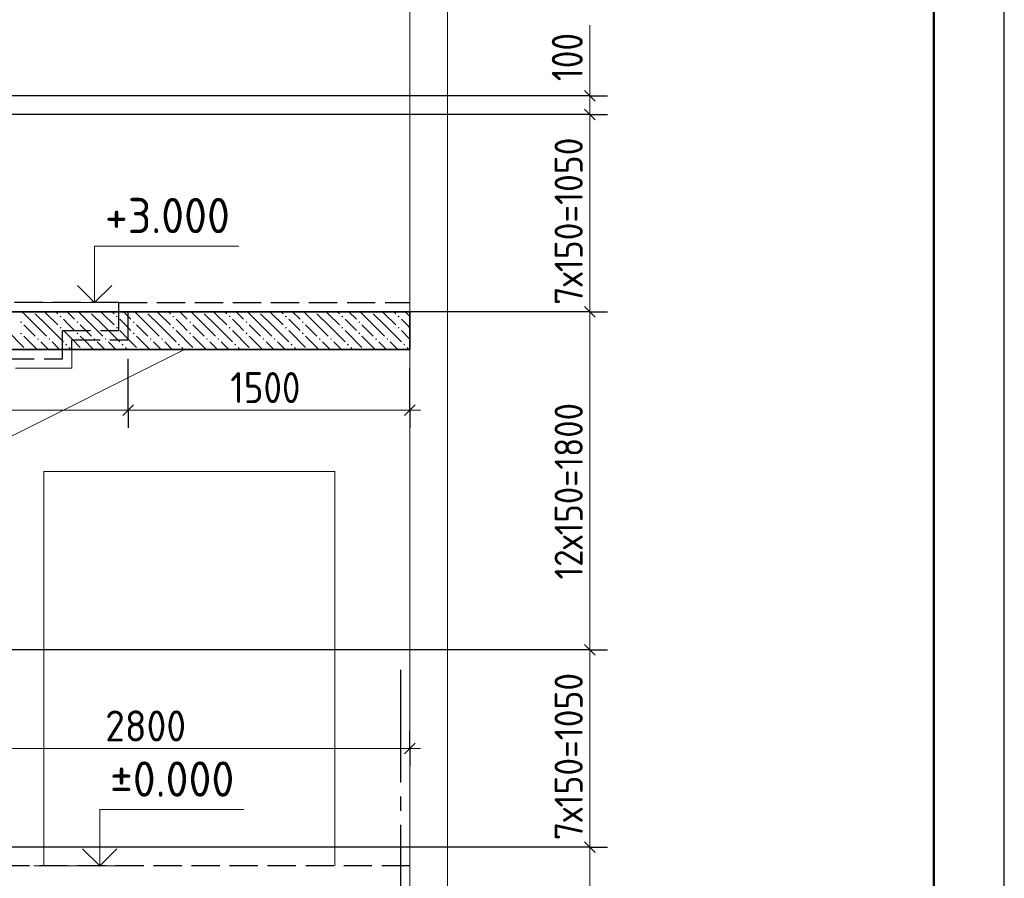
# Model space of a CAD drawing. Header units: millimetres. Extents: x -5 to 21005, y -5 to 14855.
# Tile 13 of 14: x 17505 to 21000, y 8546 to 11593. Entities that reach past the tile are written whole.
import ezdxf

# ---------------------------------------------------------------- set-up
doc = ezdxf.new("R2010")
doc.units = ezdxf.units.MM
doc.linetypes.add('______2', pattern=[135, 100, -35])
doc.linetypes.add('______5', pattern=[550, 400, -50, 50, -50])
for name, color, linetype, lineweight in [('Standard', 7, 'Continuous', 25), ('ЖБ Лента фундамента под плитной частью', 7, 'Continuous', 25), ('Примечания', 7, 'Continuous', 13), ('Размерная линия_ общее', 7, 'Continuous', 13)]:
    doc.layers.add(name, color=color, linetype=linetype, lineweight=lineweight)
for name, color, linetype, lineweight, true_color in [('ЖБ Перекрытие нижний уровень с отделкой', 7, 'Continuous', 25, 0xe0e0ff), ('ЖБ Стена верхний уровень', 7, 'Continuous', 25, 0x006e00), ('Стена_ бетон несущ.', 7, 'Continuous', 70, 0xb4b496)]:
    doc.layers.add(name, color=color, linetype=linetype, lineweight=lineweight, true_color=true_color)
doc.layers.add('Оси', color=7, linetype='______5', true_color=0x656565)
doc.styles.add('ISOCPEUR', font='txt')

msp = doc.modelspace()

# ---------------------------------------------------------------- hatches: boundary and pattern name
at = {"layer": 'ЖБ Перекрытие нижний уровень с отделкой', "linetype": 'Continuous', "lineweight": 18, "transparency": 33554687}
for points in [[(17506.8, 10519.9), (17510, 10523.2), (17513.3, 10519.9), (17510, 10516.7)], [(17646.7, 10539.9), (17650, 10543.2), (17653.3, 10539.9), (17650, 10536.7)], [(17706.8, 10519.9), (17710, 10523.2), (17713.3, 10519.9), (17710, 10516.7)], [(17846.7, 10539.9), (17850, 10543.2), (17853.3, 10539.9), (17850, 10536.7)], [(17906.8, 10519.9), (17910, 10523.2), (17913.3, 10519.9), (17910, 10516.7)], [(18046.7, 10539.9), (18050, 10543.2), (18053.3, 10539.9), (18050, 10536.7)], [(18106.8, 10519.9), (18110, 10523.2), (18113.3, 10519.9), (18110, 10516.7)], [(18246.7, 10539.9), (18250, 10543.2), (18253.3, 10539.9), (18250, 10536.7)], [(18306.8, 10519.9), (18310, 10523.2), (18313.3, 10519.9), (18310, 10516.7)], [(18446.7, 10539.9), (18450, 10543.2), (18453.3, 10539.9), (18450, 10536.7)], [(18506.8, 10519.9), (18510, 10523.2), (18513.3, 10519.9), (18510, 10516.7)], [(18646.7, 10539.9), (18650, 10543.2), (18653.3, 10539.9), (18650, 10536.7)], [(18706.8, 10519.9), (18710, 10523.2), (18713.3, 10519.9), (18710, 10516.7)], [(18846.7, 10539.9), (18850, 10543.2), (18853.3, 10539.9), (18850, 10536.7)], [(17646.7, 10499.9), (17650, 10503.2), (17653.3, 10499.9), (17650, 10496.7)], [(17846.7, 10499.9), (17850, 10503.2), (17853.3, 10499.9), (17850, 10496.7)], [(18046.7, 10499.9), (18050, 10503.2), (18053.3, 10499.9), (18050, 10496.7)], [(18246.7, 10499.9), (18250, 10503.2), (18253.3, 10499.9), (18250, 10496.7)], [(18446.7, 10499.9), (18450, 10503.2), (18453.3, 10499.9), (18450, 10496.7)], [(18646.7, 10499.9), (18650, 10503.2), (18653.3, 10499.9), (18650, 10496.7)], [(18846.7, 10499.9), (18850, 10503.2), (18853.3, 10499.9), (18850, 10496.7)], [(17506.8, 10479.9), (17510, 10483.2), (17513.3, 10479.9), (17510, 10476.7)], [(17566.8, 10459.9), (17570, 10463.2), (17573.3, 10459.9), (17570, 10456.7)], [(17606.8, 10459.9), (17610, 10463.2), (17613.3, 10459.9), (17610, 10456.7)], [(17706.8, 10479.9), (17710, 10483.2), (17713.3, 10479.9), (17710, 10476.7)], [(17766.8, 10459.9), (17770, 10463.2), (17773.3, 10459.9), (17770, 10456.7)], [(17806.8, 10459.9), (17810, 10463.2), (17813.3, 10459.9), (17810, 10456.7)], [(17906.8, 10479.9), (17910, 10483.2), (17913.3, 10479.9), (17910, 10476.7)], [(17966.8, 10459.9), (17970, 10463.2), (17973.3, 10459.9), (17970, 10456.7)], [(18006.8, 10459.9), (18010, 10463.2), (18013.3, 10459.9), (18010, 10456.7)], [(18106.8, 10479.9), (18110, 10483.2), (18113.3, 10479.9), (18110, 10476.7)], [(18166.8, 10459.9), (18170, 10463.2), (18173.3, 10459.9), (18170, 10456.7)], [(18206.8, 10459.9), (18210, 10463.2), (18213.3, 10459.9), (18210, 10456.7)], [(18306.8, 10479.9), (18310, 10483.2), (18313.3, 10479.9), (18310, 10476.7)], [(18366.8, 10459.9), (18370, 10463.2), (18373.3, 10459.9), (18370, 10456.7)], [(18406.8, 10459.9), (18410, 10463.2), (18413.3, 10459.9), (18410, 10456.7)], [(18506.8, 10479.9), (18510, 10483.2), (18513.3, 10479.9), (18510, 10476.7)], [(18566.8, 10459.9), (18570, 10463.2), (18573.3, 10459.9), (18570, 10456.7)], [(18606.8, 10459.9), (18610, 10463.2), (18613.3, 10459.9), (18610, 10456.7)], [(18706.8, 10479.9), (18710, 10483.2), (18713.3, 10479.9), (18710, 10476.7)], [(18766.8, 10459.9), (18770, 10463.2), (18773.3, 10459.9), (18770, 10456.7)], [(18806.8, 10459.9), (18810, 10463.2), (18813.3, 10459.9), (18810, 10456.7)], [(17666.8, 10439.9), (17670, 10443.2), (17673.3, 10439.9), (17670, 10436.7)], [(17866.8, 10439.9), (17870, 10443.2), (17873.3, 10439.9), (17870, 10436.7)], [(18066.8, 10439.9), (18070, 10443.2), (18073.3, 10439.9), (18070, 10436.7)], [(18266.8, 10439.9), (18270, 10443.2), (18273.3, 10439.9), (18270, 10436.7)], [(18466.8, 10439.9), (18470, 10443.2), (18473.3, 10439.9), (18470, 10436.7)], [(18666.8, 10439.9), (18670, 10443.2), (18673.3, 10439.9), (18670, 10436.7)], [(18866.8, 10439.9), (18870, 10443.2), (18873.3, 10439.9), (18870, 10436.7)]]:
    msp.add_hatch(color=7, dxfattribs=at).paths.add_polyline_path(points, flags=16)

# ---------------------------------------------------------------- linework, layer by layer
at = {"layer": 'Standard', "color": 7, "linetype": 'Continuous', "lineweight": 35, "transparency": 33554687}
for p, q in [((20750, 13800), (20750, 10250)), ((20750, 13600), (20750, 10050))]:
    msp.add_line(p, q, dxfattribs=at)
at = {"layer": 'Standard', "color": 7, "linetype": 'Continuous', "lineweight": 13, "transparency": 33554687}
for p, q in [((17871, 10589.9), (17537.7, 10589.9)), ((17888.9, 8589.9), (17555.6, 8589.9))]:
    msp.add_line(p, q, dxfattribs=at)
at = {"layer": 'Standard', "color": 7, "linetype": 'Continuous', "lineweight": 25, "transparency": 33554687}
msp.add_lwpolyline([(0, 0), (21000, 0), (21000, 14850), (0, 14850), (0, 0)], close=True, dxfattribs=at)
at = {"layer": 'Standard', "color": 7, "linetype": 'Continuous', "lineweight": 50, "transparency": 33554687}
msp.add_lwpolyline([(1000, 14600), (20750, 14600), (20750, 250), (1000, 250), (1000, 14600)], close=True, dxfattribs=at)
at = {"layer": 'Standard', "color": 7, "linetype": 'Continuous', "lineweight": 13, "transparency": 33554687}
for points in [[(17771, 10589.9), (17771, 10789.9), (18282.7, 10789.9)], [(17788.9, 8589.9), (17788.9, 8789.9), (18300.6, 8789.9)]]:
    msp.add_lwpolyline(points, dxfattribs=at)
at = {"layer": 'Standard', "color": 7, "linetype": 'Continuous', "lineweight": 35, "transparency": 33554687}
for points in [[(17710.5, 10650.4), (17771, 10589.9), (17831.5, 10650.4)], [(17728.4, 8650.4), (17788.9, 8589.9), (17849.4, 8650.4)]]:
    msp.add_lwpolyline(points, dxfattribs=at)
at = {"layer": 'ЖБ Лента фундамента под плитной частью', "color": 253, "linetype": '______2', "lineweight": -3, "true_color": 0xababab, "transparency": 33554687}
for p, q in [((17856.9, 10589.9), (17056.9, 10589.9)), ((17856.9, 10489.9), (17856.9, 10589.9)), ((17856.9, 10589.9), (18890.2, 10589.9)), ((17656.9, 10389.9), (17656.9, 10489.9)), ((17656.9, 10489.9), (17856.9, 10489.9)), ((17456.9, 10389.9), (17656.9, 10389.9)), ((18890.2, 8589.9), (14656.9, 8589.9))]:
    msp.add_line(p, q, dxfattribs=at)
at = {"layer": 'ЖБ Перекрытие нижний уровень с отделкой', "color": 9, "linetype": 'Continuous', "lineweight": 18, "true_color": 0xc7c7c7, "transparency": 33554687}
for p, q in [((17560, 10509.9), (17513.4, 10556.5)), ((17600, 10549.9), (17593.4, 10556.5)), ((17633.4, 10556.5), (17640, 10549.9)), ((17673.4, 10556.5), (17700, 10529.9)), ((17760, 10509.9), (17713.4, 10556.5)), ((17800, 10549.9), (17793.4, 10556.5)), ((17833.4, 10556.5), (17840, 10549.9)), ((17873.4, 10556.5), (17890.2, 10539.7)), ((17960, 10509.9), (17913.4, 10556.5)), ((18000, 10549.9), (17993.4, 10556.5)), ((18033.4, 10556.5), (18040, 10549.9)), ((18073.4, 10556.5), (18100, 10529.9)), ((18160, 10509.9), (18113.4, 10556.5)), ((18200, 10549.9), (18193.4, 10556.5)), ((18233.4, 10556.5), (18240, 10549.9)), ((18273.4, 10556.5), (18300, 10529.9)), ((18360, 10509.9), (18313.4, 10556.5)), ((18400, 10549.9), (18393.4, 10556.5)), ((18433.4, 10556.5), (18440, 10549.9)), ((18473.4, 10556.5), (18500, 10529.9)), ((18560, 10509.9), (18513.4, 10556.5)), ((18600, 10549.9), (18593.4, 10556.5)), ((18633.4, 10556.5), (18640, 10549.9)), ((18673.4, 10556.5), (18700, 10529.9)), ((18760, 10509.9), (18713.4, 10556.5)), ((18800, 10549.9), (18793.4, 10556.5)), ((18833.4, 10556.5), (18840, 10549.9)), ((18873.4, 10556.5), (18890.2, 10539.7)), ((17560, 10549.9), (17600, 10509.9)), ((17600, 10549.9), (17640, 10509.9)), ((17680, 10509.9), (17660, 10529.9)), ((17760, 10549.9), (17800, 10509.9)), ((17800, 10549.9), (17840, 10509.9)), ((17880, 10509.9), (17860, 10529.9)), ((17890.2, 10539.7), (17900, 10529.9)), ((17960, 10549.9), (18000, 10509.9)), ((18000, 10549.9), (18040, 10509.9)), ((18080, 10509.9), (18060, 10529.9)), ((18160, 10549.9), (18200, 10509.9)), ((18200, 10549.9), (18240, 10509.9)), ((18280, 10509.9), (18260, 10529.9)), ((18360, 10549.9), (18400, 10509.9)), ((18400, 10549.9), (18440, 10509.9)), ((18480, 10509.9), (18460, 10529.9)), ((18560, 10549.9), (18600, 10509.9)), ((18600, 10549.9), (18640, 10509.9)), ((18680, 10509.9), (18660, 10529.9)), ((18760, 10549.9), (18800, 10509.9)), ((18800, 10549.9), (18840, 10509.9)), ((18880, 10509.9), (18860, 10529.9)), ((17460, 10489.9), (17520, 10429.9)), ((17520, 10509.9), (17560, 10469.9)), ((17560, 10509.9), (17600, 10469.9)), ((17600, 10509.9), (17660, 10449.9)), ((17660, 10489.9), (17693.4, 10456.5)), ((17700, 10489.9), (17680, 10509.9)), ((17720, 10509.9), (17760, 10469.9)), ((17760, 10509.9), (17800, 10469.9)), ((17800, 10509.9), (17853.4, 10456.5)), ((17860, 10489.9), (17890.2, 10459.7)), ((17890.2, 10499.7), (17880, 10509.9)), ((17900, 10489.9), (17890.2, 10499.7)), ((17920, 10509.9), (17960, 10469.9)), ((17960, 10509.9), (18000, 10469.9)), ((18000, 10509.9), (18060, 10449.9)), ((18060, 10489.9), (18120, 10429.9)), ((18100, 10489.9), (18080, 10509.9)), ((18120, 10509.9), (18160, 10469.9)), ((18160, 10509.9), (18200, 10469.9)), ((18200, 10509.9), (18260, 10449.9)), ((18260, 10489.9), (18320, 10429.9)), ((18300, 10489.9), (18280, 10509.9)), ((18320, 10509.9), (18360, 10469.9)), ((18360, 10509.9), (18400, 10469.9)), ((18400, 10509.9), (18460, 10449.9)), ((18460, 10489.9), (18520, 10429.9)), ((18500, 10489.9), (18480, 10509.9)), ((18520, 10509.9), (18560, 10469.9)), ((18560, 10509.9), (18600, 10469.9)), ((18600, 10509.9), (18660, 10449.9)), ((18660, 10489.9), (18720, 10429.9)), ((18700, 10489.9), (18680, 10509.9)), ((18720, 10509.9), (18760, 10469.9)), ((18760, 10509.9), (18800, 10469.9)), ((18800, 10509.9), (18860, 10449.9)), ((18860, 10489.9), (18890.2, 10459.7)), ((18890.2, 10499.7), (18880, 10509.9)), ((17520, 10469.9), (17566.8, 10423.2)), ((17693.4, 10456.5), (17720, 10429.9)), ((17720, 10469.9), (17733.4, 10456.5)), ((17733.4, 10456.5), (17766.8, 10423.2)), ((17853.4, 10456.5), (17860, 10449.9)), ((17890.2, 10459.7), (17920, 10429.9)), ((17920, 10469.9), (17966.8, 10423.2)), ((18120, 10469.9), (18166.8, 10423.2)), ((18320, 10469.9), (18366.8, 10423.2)), ((18520, 10469.9), (18566.8, 10423.2)), ((18720, 10469.9), (18766.8, 10423.2)), ((17600, 10429.9), (17580, 10449.9)), ((17606.8, 10423.2), (17600, 10429.9)), ((17620, 10449.9), (17646.8, 10423.2)), ((17680, 10429.9), (17686.8, 10423.2)), ((17800, 10429.9), (17780, 10449.9)), ((17806.8, 10423.2), (17800, 10429.9)), ((17820, 10449.9), (17846.8, 10423.2)), ((17880, 10429.9), (17886.8, 10423.2)), ((18000, 10429.9), (17980, 10449.9)), ((18006.8, 10423.2), (18000, 10429.9)), ((18020, 10449.9), (18046.8, 10423.2)), ((18080, 10429.9), (18086.8, 10423.2)), ((18200, 10429.9), (18180, 10449.9)), ((18206.8, 10423.2), (18200, 10429.9)), ((18220, 10449.9), (18246.8, 10423.2)), ((18280, 10429.9), (18286.8, 10423.2)), ((18400, 10429.9), (18380, 10449.9)), ((18406.8, 10423.2), (18400, 10429.9)), ((18420, 10449.9), (18446.8, 10423.2)), ((18480, 10429.9), (18486.8, 10423.2)), ((18600, 10429.9), (18580, 10449.9)), ((18606.8, 10423.2), (18600, 10429.9)), ((18620, 10449.9), (18646.8, 10423.2)), ((18680, 10429.9), (18686.8, 10423.2)), ((18800, 10429.9), (18780, 10449.9)), ((18806.8, 10423.2), (18800, 10429.9)), ((18820, 10449.9), (18846.8, 10423.2)), ((18880, 10429.9), (18886.8, 10423.2))]:
    msp.add_line(p, q, dxfattribs=at)
at = {"layer": 'ЖБ Стена верхний уровень', "color": 7, "linetype": 'Continuous', "lineweight": 18, "transparency": 33554687}
for p, q in [((18890.2, 11323.2), (18890.2, 13123.2)), ((19023.5, 13123.2), (19023.5, 11323.2)), ((18890.2, 11323.2), (18890.2, 8483.2)), ((19023.5, 8483.2), (19023.5, 11323.2)), ((17590.2, 9989.9), (17590.2, 8589.9)), ((18623.5, 9989.9), (17590.2, 9989.9)), ((18623.5, 8589.9), (18623.5, 9989.9))]:
    msp.add_line(p, q, dxfattribs=at)
at = {"layer": 'ЖБ Стена верхний уровень', "color": 7, "linetype": 'Continuous', "lineweight": 35, "transparency": 33554687}
for p, q in [((17023.5, 10556.5), (18890.2, 10556.5)), ((18890.2, 10556.5), (18890.2, 10423.2)), ((18890.2, 10423.2), (17023.5, 10423.2))]:
    msp.add_line(p, q, dxfattribs=at)
at = {"layer": 'ЖБ Стена верхний уровень', "color": 253, "linetype": '______2', "lineweight": -3, "true_color": 0xababab, "transparency": 33554687}
for p, q in [((17890.2, 10456.5), (17890.2, 10556.5)), ((17690.2, 10456.5), (17890.2, 10456.5)), ((17690.2, 10423.2), (17690.2, 10456.5))]:
    msp.add_line(p, q, dxfattribs=at)
at = {"layer": 'Оси', "color": 8, "linetype": '______5', "lineweight": -3, "transparency": 33554687}
msp.add_line((18856.9, 9285.9), (18856.9, 5468), dxfattribs=at)
at = {"layer": 'Примечания', "color": 7, "linetype": 'Continuous', "lineweight": 13, "transparency": 33554687}
msp.add_line((19528.7, 11323.2), (19528.7, 11573.9), dxfattribs=at)
at = {"layer": 'Размерная линия_ общее', "color": 7, "linetype": 'Continuous', "lineweight": 13, "transparency": 33554687}
for p, q in [((19528.7, 11323.2), (19528.7, 11360.7)), ((19528.7, 11256.5), (19528.7, 11323.2)), ((19528.7, 10556.5), (19528.7, 11256.5)), ((19528.7, 9356.5), (19528.7, 10556.5)), ((15690.2, 10207.6), (17890.2, 10207.6)), ((17890.2, 10207.6), (18890.2, 10207.6)), ((18890.2, 10207.6), (18927.7, 10207.6)), ((19528.7, 8656.5), (19528.7, 9356.5)), ((17023.5, 9006.6), (18890.2, 9006.6)), ((18890.2, 9006.6), (18927.7, 9006.6)), ((19528.7, 8483.2), (19528.7, 8656.5))]:
    msp.add_line(p, q, dxfattribs=at)
at = {"layer": 'Размерная линия_ общее', "color": 7, "linetype": 'Continuous', "lineweight": 25, "transparency": 33554687}
for p, q in [((19547.4, 11304.4), (19509.9, 11341.9)), ((19547.4, 11237.8), (19509.9, 11275.3)), ((19547.4, 10537.8), (19509.9, 10575.3)), ((17871.5, 10188.8), (17909, 10226.3)), ((18871.5, 10188.8), (18909, 10226.3)), ((19547.4, 9337.8), (19509.9, 9375.3)), ((18871.5, 8987.8), (18909, 9025.3)), ((19547.4, 8637.8), (19509.9, 8675.3))]:
    msp.add_line(p, q, dxfattribs=at)
at = {"layer": 'Размерная линия_ общее', "color": 253, "linetype": 'Continuous', "lineweight": -3, "true_color": 0xa0a0a0, "transparency": 33554687}
for p, q in [((19528.7, 11323.2), (19466.2, 11323.2)), ((19528.7, 11323.2), (19591.2, 11323.2)), ((19528.7, 11256.5), (19466.2, 11256.5)), ((19528.7, 11256.5), (19591.2, 11256.5)), ((19528.7, 10556.5), (19466.2, 10556.5)), ((19528.7, 10556.5), (19591.2, 10556.5)), ((18890.2, 10207.6), (18890.2, 10356.5)), ((17890.2, 10207.6), (17890.2, 10270.1)), ((18890.2, 10207.6), (18890.2, 10270.1)), ((17890.2, 10207.6), (17890.2, 10145.1)), ((18890.2, 10207.6), (18890.2, 10145.1)), ((19528.7, 9356.5), (19466.2, 9356.5)), ((19528.7, 9356.5), (19591.2, 9356.5)), ((18890.2, 9006.6), (18890.2, 9069.1)), ((18890.2, 9006.6), (18890.2, 8944.1)), ((18890.2, 9006.6), (18890.2, 9006.6)), ((19528.7, 8656.5), (19466.2, 8656.5)), ((19528.7, 8656.5), (19591.2, 8656.5))]:
    msp.add_line(p, q, dxfattribs=at)
for points in [[(19528.7, 11323.2), (19520.2, 11323.2), (19520.2, 11323.2), (15690.2, 11323.2)], [(19528.7, 11256.5), (19520.2, 11256.5), (19520.2, 11256.5), (15890.2, 11256.5)], [(19528.7, 10556.5), (19520.2, 10556.5), (19520.2, 10556.5), (19518.7, 10556.5), (19518.7, 10556.5), (17890.2, 10556.5)], [(17890.2, 10207.6), (17890.2, 10216.1), (17890.2, 10216.1), (17890.2, 10389.9)], [(19528.7, 9356.5), (19520.2, 9356.5), (19520.2, 9356.5), (19519.4, 9356.5), (19519.4, 9356.5), (19518.9, 9356.5), (19518.9, 9356.5), (15690.2, 9356.5)], [(19528.7, 8656.5), (19520.2, 8656.5), (19520.2, 8656.5), (19519.9, 8656.5), (19519.9, 8656.5), (19519.7, 8656.5), (19519.7, 8656.5), (19518.7, 8656.5), (19518.7, 8656.5), (17090.2, 8656.5)]]:
    msp.add_lwpolyline(points, dxfattribs=at)
at = {"layer": 'Стена_ бетон несущ.', "color": 7, "linetype": 'Continuous', "lineweight": 18, "transparency": 33554687}
for p, q in [((17890.2, 10556.5), (18890.2, 10556.5)), ((18090.2, 10423.2), (15756.9, 9256.5)), ((17690.2, 10423.2), (17690.2, 10356.5)), ((18890.2, 10423.2), (18090.2, 10423.2)), ((17490.2, 10356.5), (17690.2, 10356.5))]:
    msp.add_line(p, q, dxfattribs=at)

# ---------------------------------------------------------------- texts
at = {"layer": 'Standard', "color": 253, "linetype": 'Continuous', "lineweight": 25, "true_color": 0xa0a0a0, "transparency": 33554687, "char_height": 125, "width": 533.932, "attachment_point": 7, "style": 'ISOCPEUR'}
for s, insert in [('\\W0.95;+3.000', (17807.7, 10835.7)), ('\\W0.95;%%p0.000', (17825.6, 8835.7))]:
    msp.add_mtext(s, dxfattribs=dict(at, insert=insert))
at = {"layer": 'Размерная линия_ общее', "color": 7, "linetype": 'Continuous', "lineweight": 25, "transparency": 33554687, "insert": (19503.7, 11375.3), "char_height": 110, "width": 254.286, "attachment_point": 7, "rotation": 90, "style": 'ISOCPEUR'}
msp.add_mtext('\\W0.83;100', dxfattribs=at)
at = {"layer": 'Размерная линия_ общее', "color": 7, "linetype": 'Continuous', "lineweight": 18, "transparency": 33554687, "char_height": 100, "attachment_point": 7, "rotation": 90, "style": 'ISOCPEUR'}
for s, insert, width in [('\\W0.92;7х150=1050', (19503.7, 10581.5), 705.361), ('\\W0.90;12х150=1800', (19503.7, 9606.5), 754.464), ('\\W0.92;7х150=1050', (19503.7, 8681.5), 705.361)]:
    msp.add_mtext(s, dxfattribs=dict(at, insert=insert, width=width))
at = {"layer": 'Размерная линия_ общее', "color": 7, "linetype": 'Continuous', "lineweight": 25, "transparency": 33554687, "char_height": 110, "attachment_point": 7, "style": 'ISOCPEUR'}
for s, insert, width in [('\\W0.87;1500', (18252.7, 10232.6), 333.451), ('\\W0.93;2800', (17808.4, 9031.6), 359.047)]:
    msp.add_mtext(s, dxfattribs=dict(at, insert=insert, width=width))

doc.saveas('drawing.dxf')
